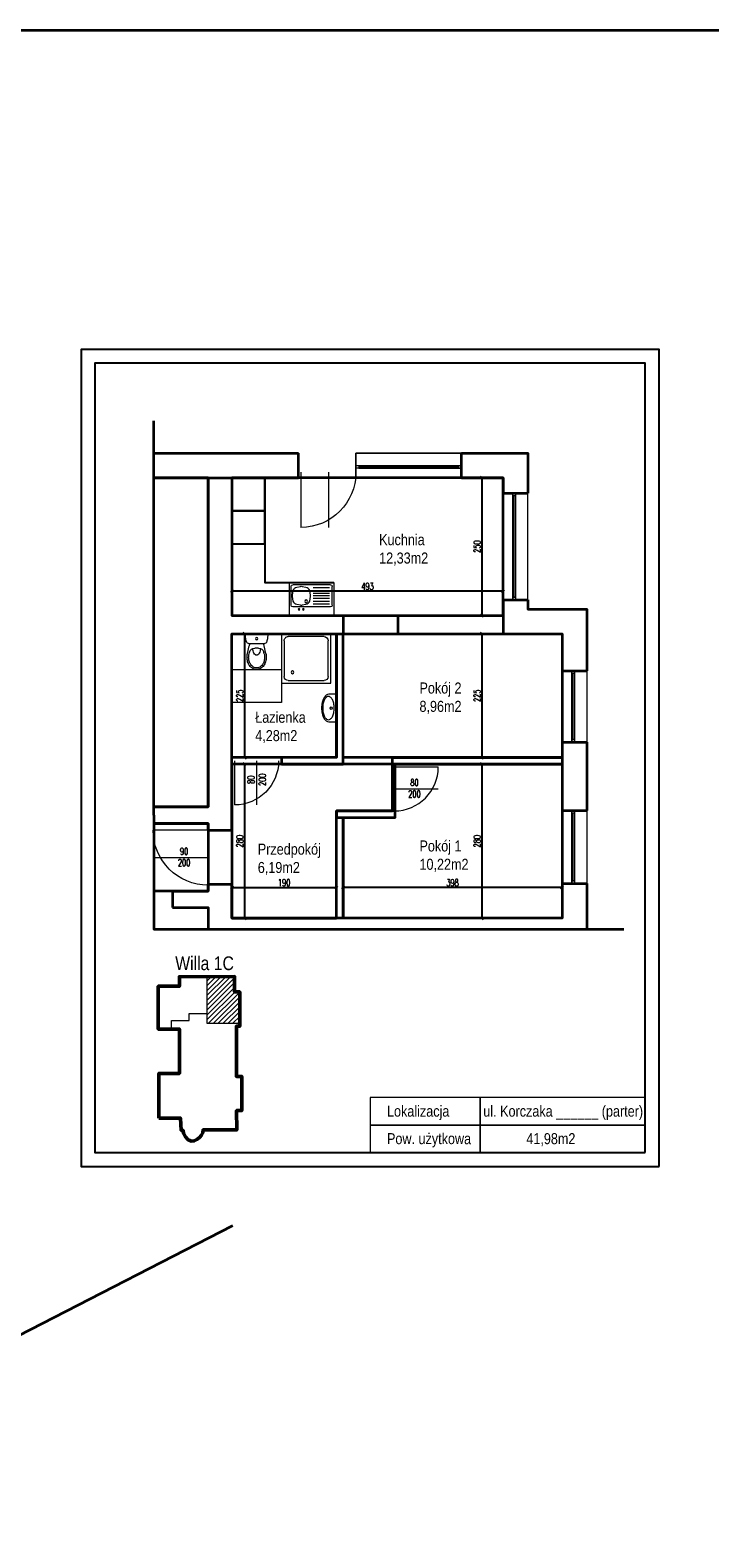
# Model space of a CAD drawing. Extents: x 33706 to 249013, y -74890 to 17912.
# Tile 11 of 175: x 60986 to 62221, y -13198 to -10457. Entities that reach past the tile are written whole.
import ezdxf
from ezdxf.lldxf.tags import DXFTag

# ---------------------------------------------------------------- set-up
doc = ezdxf.new("R2010")
doc.units = 0
doc.header["$MEASUREMENT"] = 0
for name, color, linetype, lineweight in [('_konstrukcja', 96, 'Continuous', 20), ('_stolarka', 1, 'Continuous', 13), ('A-ARM', 1, 'Continuous', 15), ('RAMKA', 13, 'Continuous', 25), ('wymiar', 3, 'Continuous', 13), ('ściany', 1, 'Continuous', 30)]:
    doc.layers.add(name, color=color, linetype=linetype, lineweight=lineweight)
doc.layers.add('Budynki', color=7, linetype='Continuous', lineweight=0, true_color=0x0a0909)
doc.styles.add('Arial narrow', font='ARIALN.TTF')
doc.styles.add('SIMPLEX', font='SIMPLEX.shx', dxfattribs={"width": 0.6})
tags = doc.linetypes.add('HIDDEN', pattern=[0.375, 0.25, -0.125]).pattern_tags.tags
tags[6:7] = [DXFTag(74, 4), DXFTag(75, 0), DXFTag(340, '0'), DXFTag(46, 1.0), DXFTag(50, 0.0), DXFTag(44, 0.0), DXFTag(45, 0.0)]
tags[4:5] = [DXFTag(74, 4), DXFTag(75, 0), DXFTag(340, '0'), DXFTag(46, 1.0), DXFTag(50, 0.0), DXFTag(44, 0.0), DXFTag(45, 0.0)]
doc.dimstyles.new('1-50 cm', dxfattribs={"dimscale": 0.5, "dimtxt": 25, "dimasz": 10, "dimexe": 10, "dimexo": 25, "dimgap": 5, "dimtad": 1, "dimdec": 0, "dimdsep": 46, "dimtxsty": 'SIMPLEX', "dimblk": 'OBLIQUE', "dimcen": 0, "dimadec": 1, "dimazin": 0, "dimtfac": 0.028571, "dimtdec": 1, "dimtix": 1, "dimtmove": 1, "dimatfit": 2, "dimldrblk": 'DOT', "dimfxl": 30, "dimfxlon": 1, "dimtolj": 1, "dimlwe": -1, "dimarcsym": 0})

# ---------------------------------------------------------------- blocks, each defined once
blk = doc.blocks.new('dr100_uniwersalne')
at = {"layer": '_stolarka', "color": 0, "linetype": 'ByBlock', "ltscale": 50}
blk.add_line((50, 0), (50, 100), dxfattribs=at)
blk.add_lwpolyline([(0, 0), (0, 100)], dxfattribs=at)
blk.add_arc((0, 0), 100, 0, 90, dxfattribs=at)
blk = doc.blocks.new('_arm_umywalka')
at = {"layer": 'A-ARM', "color": 0}
for p, q in [((-20, 13.5), (-20, 0)), ((-20, 0), (20, 0)), ((20, 0), (20, 13.5))]:
    blk.add_line(p, q, dxfattribs=at)
blk.add_lwpolyline([(20, 13.5, 0.138474), (18.6, 18.4, 0.107069), (14.1, 23, 0.080452), (8, 25.9, 0.068264), (0, 27, 0.068264), (-8, 25.9, 0.080452), (-14.1, 23, 0.107069), (-18.6, 18.4, 0.138474), (-20, 13.5, 0.138474)], format="xyb", dxfattribs=at)
blk.add_lwpolyline([(-17, 14.5, 0.138474), (-16.1, 11.2, 0.107069), (-12.5, 7.4, 0.080452), (-7.1, 5, 0.068264), (0, 4, 0.068264), (7.1, 5, 0.080452), (12.5, 7.4, 0.107069), (16.1, 11.2, 0.138474), (17, 14.5, 0.138474), (16.1, 17.8, 0.107069), (12.5, 21.6, 0.080452), (7.1, 24, 0.068264), (0, 25, 0.068264), (-7.1, 24, 0.080452), (-12.5, 21.6, 0.107069), (-16.1, 17.8, 0.138474)], format="xyb", close=True, dxfattribs=at)
blk.add_circle((0, 9.5), 2, dxfattribs=at)
blk = doc.blocks.new('_arm_brodzik prost 90')
at = {"layer": 'A-ARM', "color": 0}
for p, q in [((0, 90), (90, 90)), ((0, 0), (0, 90)), ((12.5, 85), (77.5, 85)), ((90, 90), (90, 0)), ((5, 12.5), (5, 77.5)), ((85, 77.5), (85, 12.5)), ((90, 0), (0, 0)), ((77.5, 5), (12.5, 5))]:
    blk.add_line(p, q, dxfattribs=at)
blk.add_circle((20, 20), 2.5, dxfattribs=at)
for centre, start, end in [((12.5, 77.5), 90, 180), ((77.5, 77.5), 0, 90), ((12.5, 12.5), 180, 270), ((77.5, 12.5), 270, 0)]:
    blk.add_arc(centre, 7.5, start, end, dxfattribs=at)
blk = doc.blocks.new('wc')
at = {"layer": 'A-ARM', "color": 0}
for p, q in [((-16.7, 35.7), (-13.5, 21.9)), ((-13.8, 36.4), (-13.2, 33.7)), ((13.8, 36.4), (13.2, 33.7)), ((16.7, 35.7), (13.5, 21.9)), ((17.1, 0), (-17.1, 0)), ((-15, 17.5), (15, 17.5)), ((3.4, 26), (-3.4, 26))]:
    blk.add_line(p, q, dxfattribs=at)
at = {"layer": 'A-ARM', "color": 0, "linetype": 'HIDDEN', "lineweight": 13, "ltscale": 50}
blk.add_lwpolyline([(45, 65), (45, 125), (-45, 125), (-45, 65)], close=True, dxfattribs=at)
at = {"layer": 'A-ARM', "color": 0}
for points in [[(17.5, 42.5, 0.072039), (16.3, 50.8, 0.083339), (12.9, 57.8, 0.106661), (7.1, 63.1, 0.132138), (0, 65, 0.132138), (-7.1, 63.1, 0.106661), (-12.9, 57.8, 0.083339), (-16.3, 50.8, 0.072039), (-17.5, 42.5, 0.05824), (-16.7, 35.7, 0.083339)], [(14.5, 42.5, 0.072039), (13.4, 50, 0.083339), (10.5, 56, 0.106661), (5.6, 60.5, 0.132138), (0, 62, 0.132138), (-5.6, 60.5, 0.106661), (-10.5, 56, 0.083339), (-13.4, 50, 0.072039), (-14.5, 42.5, 0.05824), (-13.8, 36.4, 0.05824)], [(6.8, 26.6, 0.047502), (6.3, 31.2, 0.067446), (4.8, 35.2, 0.105232), (2.3, 38.2, 0.168531), (0, 39, 0.168531), (-2.3, 38.2, 0.105232), (-4.8, 35.2, 0.067446), (-6.3, 31.2, 0.047502), (-6.8, 26.6, 0.053598)], [(13.8, 36.4, 0.05824), (14.5, 42.5, 0.05824)], [(16.7, 35.7, 0.05824), (17.5, 42.5, 0.072039)]]:
    blk.add_lwpolyline(points, format="xyb", dxfattribs=at)
at = {"layer": 'A-ARM', "color": 0, "linetype": 'HIDDEN', "lineweight": 13, "ltscale": 50}
for points in [[(-45, 0), (-45, 2.5)], [(-42.5, 0), (-45, 0)], [(45, 0), (42.5, 0)], [(45, 0), (45, 2.5)]]:
    blk.add_lwpolyline(points, dxfattribs=at)
at = {"layer": 'A-ARM', "color": 0}
blk.add_circle((0, 8.8), 1.96, dxfattribs=at)
for centre, radius, start, end in [((-3.4, 36), 10, 193.0047, 270), ((3.4, 36), 10, 270, 346.9953), ((16.9, 2.7), 37, 159.6583, 179.4624), ((-17.1, 3), 3, 179.4624, 270), ((-15, 14.5), 3, 90, 159.6583), ((-33, 17.4), 20, 0.3283, 13.0047), ((33, 17.4), 20, 166.9953, 179.6717), ((15, 14.5), 3, 20.3417, 90), ((17.1, 3), 3, 270, 0.5376), ((-16.9, 2.7), 37, 0.5376, 20.3417)]:
    blk.add_arc(centre, radius, start, end, dxfattribs=at)
blk = doc.blocks.new('_arm_zlewozmywak 1-kom')
at = {"layer": 'A-ARM'}
for p, q in [((80, 60), (0, 60)), ((0, 60), (0, 0)), ((80, 0), (80, 60)), ((2.5, 41.5), (2.5, 7.5)), ((6.6, 34), (5.2, 25.8)), ((74.5, 44.5), (5.5, 44.5)), ((19.8, 41.7), (13, 40.5)), ((29.5, 40.5), (22.7, 41.7)), ((37.3, 25.8), (35.9, 34)), ((36.2, 32.6), (36.2, 32.6)), ((72.5, 39.5), (42.5, 39.5)), ((72.5, 34.5), (42.5, 34.5)), ((72.5, 29.5), (42.5, 29.5)), ((77.5, 41.5), (77.5, 7.5)), ((0, 0), (80, 0)), ((5.2, 23.2), (6.6, 15)), ((74.5, 4.5), (5.5, 4.5)), ((13, 8.5), (19.8, 7.3)), ((22.7, 7.3), (29.5, 8.5)), ((35.9, 15), (37.3, 23.2)), ((72.5, 24.5), (42.5, 24.5)), ((42.5, 19.5), (72.5, 19.5)), ((42.5, 14.5), (72.5, 14.5)), ((42.5, 9.5), (72.5, 9.5))]:
    blk.add_line(p, q, dxfattribs=at)
for centre, radius in [((17, 49), 1.5), ((25, 49), 1.5), ((30, 34.5), 2.5)]:
    blk.add_circle(centre, radius, dxfattribs=at)
for centre, radius, start, end in [((5.5, 41.5), 3, 90, 180), ((14.5, 32.6), 8, 100.3048, 170.5377), ((21.2, 33.9), 8, 79.6952, 100.3048), ((28, 32.6), 8, 9.4623, 79.6952), ((28.3, 31.2), 8, 9.4601, 9.4623), ((74.5, 41.5), 3, 0, 90), ((5.5, 7.5), 3, 180, 270), ((13.1, 24.5), 8, 170.5377, 189.4623), ((14.5, 16.4), 8, 189.4623, 259.6952), ((21.2, 15.1), 8, 259.6952, 280.3048), ((28, 16.4), 8, 280.3048, 350.5377), ((29.4, 24.5), 8, 350.5377, 9.4623), ((74.5, 7.5), 3, 270, 0)]:
    blk.add_arc(centre, radius, start, end, dxfattribs=at)
blk = doc.blocks.new('_OBLIQUE')
at = {"color": 0, "linetype": 'ByBlock', "lineweight": -2}
for p, q in [((-0.5, -0.5), (0.5, 0.5)), ((0, 0), (0, 0))]:
    blk.add_line(p, q, dxfattribs=at)
blk = doc.blocks.new('*D10365')
at = {"layer": 'DEFPOINTS', "color": 0, "lineweight": 35, "ltscale": 50}
for p in [(61845.4, -11271.1), (61806.8, -11521.1), (61845.4, -11521.1)]:
    blk.add_point(p, dxfattribs=at)
at = {"layer": 'wymiar', "color": 0, "ltscale": 50}
for p, q in [((61821.8, -11271.1), (61801.8, -11271.1)), ((61821.8, -11521.1), (61801.8, -11521.1))]:
    blk.add_line(p, q, dxfattribs=at)
at = {"layer": 'wymiar', "color": 0, "lineweight": -2, "ltscale": 50}
blk.add_line((61806.8, -11271.1), (61806.8, -11521.1), dxfattribs=at)
at = {"layer": 'wymiar', "color": 0, "lineweight": -2, "ltscale": 50, "xscale": 5, "yscale": 5, "zscale": 5}
for p, rotation in [((61806.8, -11271.1), 90), ((61806.8, -11521.1), 270)]:
    blk.add_blockref('_OBLIQUE', p, dxfattribs=dict(at, rotation=rotation))
at = {"layer": 'wymiar', "color": 0, "lineweight": 18, "ltscale": 50, "insert": (61798.1, -11396.1), "char_height": 12.5, "attachment_point": 5, "rotation": 90, "style": 'SIMPLEX'}
blk.add_mtext('\\A1;250', dxfattribs=at)
blk = doc.blocks.new('_Dot')
at = {"color": 0, "lineweight": -2}
blk.add_line((-0.5, 0), (-1, 0), dxfattribs=at)
at = {"color": 0, "const_width": 0.5}
blk.add_lwpolyline([(-0.25, 0, 1), (0.25, 0, 1)], format="xyb", close=True, dxfattribs=at)
blk = doc.blocks.new('*D10366')
at = {"layer": 'DEFPOINTS', "color": 0, "lineweight": 35, "ltscale": 50}
for p in [(61952.4, -11554.6), (61806.8, -11779.6), (61952.4, -11779.6)]:
    blk.add_point(p, dxfattribs=at)
at = {"layer": 'wymiar', "color": 0, "ltscale": 50}
for p, q in [((61821.8, -11554.6), (61801.8, -11554.6)), ((61821.8, -11779.6), (61801.8, -11779.6))]:
    blk.add_line(p, q, dxfattribs=at)
at = {"layer": 'wymiar', "color": 0, "lineweight": -2, "ltscale": 50}
blk.add_line((61806.8, -11554.6), (61806.8, -11779.6), dxfattribs=at)
at = {"layer": 'wymiar', "color": 0, "lineweight": -2, "ltscale": 50, "xscale": 5, "yscale": 5, "zscale": 5}
for p, rotation in [((61806.8, -11554.6), 90), ((61806.8, -11779.6), 270)]:
    blk.add_blockref('_OBLIQUE', p, dxfattribs=dict(at, rotation=rotation))
at = {"layer": 'wymiar', "color": 0, "lineweight": 18, "ltscale": 50, "insert": (61798.1, -11667.1), "char_height": 12.5, "attachment_point": 5, "rotation": 90, "style": 'SIMPLEX'}
blk.add_mtext('\\A1;225', dxfattribs=at)
blk = doc.blocks.new('*D10367')
at = {"layer": 'DEFPOINTS', "color": 0, "lineweight": 35, "ltscale": 50}
for p in [(61952.4, -11791.6), (61806.8, -12071.6), (61952.4, -12071.6)]:
    blk.add_point(p, dxfattribs=at)
at = {"layer": 'wymiar', "color": 0, "ltscale": 50}
for p, q in [((61821.8, -11791.6), (61801.8, -11791.6)), ((61821.8, -12071.6), (61801.8, -12071.6))]:
    blk.add_line(p, q, dxfattribs=at)
at = {"layer": 'wymiar', "color": 0, "lineweight": -2, "ltscale": 50}
blk.add_line((61806.8, -11791.6), (61806.8, -12071.6), dxfattribs=at)
at = {"layer": 'wymiar', "color": 0, "lineweight": -2, "ltscale": 50, "xscale": 5, "yscale": 5, "zscale": 5}
for p, rotation in [((61806.8, -11791.6), 90), ((61806.8, -12071.6), 270)]:
    blk.add_blockref('_OBLIQUE', p, dxfattribs=dict(at, rotation=rotation))
at = {"layer": 'wymiar', "color": 0, "lineweight": 18, "ltscale": 50, "insert": (61798.1, -11931.6), "char_height": 12.5, "attachment_point": 5, "rotation": 90, "style": 'SIMPLEX'}
blk.add_mtext('\\A1;280', dxfattribs=at)
blk = doc.blocks.new('*D10368')
at = {"layer": 'DEFPOINTS', "color": 0, "lineweight": 35, "ltscale": 50}
for p in [(61542.4, -12015.6), (61352.4, -12071.6), (61542.4, -12071.6)]:
    blk.add_point(p, dxfattribs=at)
at = {"layer": 'wymiar', "color": 0, "ltscale": 50}
for p, q in [((61352.4, -12030.6), (61352.4, -12010.6)), ((61542.4, -12030.6), (61542.4, -12010.6))]:
    blk.add_line(p, q, dxfattribs=at)
at = {"layer": 'wymiar', "color": 0, "lineweight": -2, "ltscale": 50}
blk.add_line((61352.4, -12015.6), (61542.4, -12015.6), dxfattribs=at)
at = {"layer": 'wymiar', "color": 0, "lineweight": -2, "ltscale": 50, "xscale": 5, "yscale": 5, "zscale": 5, "rotation": 180}
blk.add_blockref('_OBLIQUE', (61352.4, -12015.6), dxfattribs=at)
at = {"layer": 'wymiar', "color": 0, "lineweight": -2, "ltscale": 50, "xscale": 5, "yscale": 5, "zscale": 5}
blk.add_blockref('_OBLIQUE', (61542.4, -12015.6), dxfattribs=at)
at = {"layer": 'wymiar', "color": 0, "lineweight": 18, "ltscale": 50, "insert": (61447.4, -12006.9), "char_height": 12.5, "attachment_point": 5, "style": 'SIMPLEX'}
blk.add_mtext('\\A1;190', dxfattribs=at)
blk = doc.blocks.new('*D10369')
at = {"layer": 'DEFPOINTS', "color": 0, "lineweight": 35, "ltscale": 50}
for p in [(61554.4, -12015.6), (61554.4, -12071.6), (61952.4, -12071.6)]:
    blk.add_point(p, dxfattribs=at)
at = {"layer": 'wymiar', "color": 0, "ltscale": 50}
for p, q in [((61554.4, -12030.6), (61554.4, -12010.6)), ((61952.4, -12030.6), (61952.4, -12010.6))]:
    blk.add_line(p, q, dxfattribs=at)
at = {"layer": 'wymiar', "color": 0, "lineweight": -2, "ltscale": 50}
blk.add_line((61952.4, -12015.6), (61554.4, -12015.6), dxfattribs=at)
at = {"layer": 'wymiar', "color": 0, "lineweight": -2, "ltscale": 50, "xscale": 5, "yscale": 5, "zscale": 5, "rotation": 180}
blk.add_blockref('_OBLIQUE', (61554.4, -12015.6), dxfattribs=at)
at = {"layer": 'wymiar', "color": 0, "lineweight": -2, "ltscale": 50, "xscale": 5, "yscale": 5, "zscale": 5}
blk.add_blockref('_OBLIQUE', (61952.4, -12015.6), dxfattribs=at)
at = {"layer": 'wymiar', "color": 0, "lineweight": 18, "ltscale": 50, "insert": (61753.4, -12006.9), "char_height": 12.5, "attachment_point": 5, "style": 'SIMPLEX'}
blk.add_mtext('\\A1;398', dxfattribs=at)
blk = doc.blocks.new('*D10372')
at = {"layer": 'DEFPOINTS', "color": 0, "lineweight": 35, "ltscale": 50}
for p in [(61354.9, -11554.6), (61352.4, -11779.6), (61375.6, -11779.6)]:
    blk.add_point(p, dxfattribs=at)
at = {"layer": 'wymiar', "color": 0, "ltscale": 50}
for p, q in [((61367.4, -11554.6), (61380.6, -11554.6)), ((61364.9, -11779.6), (61380.6, -11779.6))]:
    blk.add_line(p, q, dxfattribs=at)
at = {"layer": 'wymiar', "color": 0, "lineweight": -2, "ltscale": 50}
blk.add_line((61375.6, -11554.6), (61375.6, -11779.6), dxfattribs=at)
at = {"layer": 'wymiar', "color": 0, "lineweight": -2, "ltscale": 50, "xscale": 5, "yscale": 5, "zscale": 5}
for p, rotation in [((61375.6, -11554.6), 90), ((61375.6, -11779.6), 270)]:
    blk.add_blockref('_OBLIQUE', p, dxfattribs=dict(at, rotation=rotation))
at = {"layer": 'wymiar', "color": 0, "lineweight": 18, "ltscale": 50, "insert": (61366.8, -11667.1), "char_height": 12.5, "attachment_point": 5, "rotation": 90, "style": 'SIMPLEX'}
blk.add_mtext('\\A1;225', dxfattribs=at)
blk = doc.blocks.new('*D10373')
at = {"layer": 'DEFPOINTS', "color": 0, "lineweight": 35, "ltscale": 50}
for p in [(61352.4, -11791.6), (61352.4, -12071.6), (61375.6, -12071.6)]:
    blk.add_point(p, dxfattribs=at)
at = {"layer": 'wymiar', "color": 0, "ltscale": 50}
for p, q in [((61364.9, -11791.6), (61380.6, -11791.6)), ((61364.9, -12071.6), (61380.6, -12071.6))]:
    blk.add_line(p, q, dxfattribs=at)
at = {"layer": 'wymiar', "color": 0, "lineweight": -2, "ltscale": 50}
blk.add_line((61375.6, -11791.6), (61375.6, -12071.6), dxfattribs=at)
at = {"layer": 'wymiar', "color": 0, "lineweight": -2, "ltscale": 50, "xscale": 5, "yscale": 5, "zscale": 5}
for p, rotation in [((61375.6, -11791.6), 90), ((61375.6, -12071.6), 270)]:
    blk.add_blockref('_OBLIQUE', p, dxfattribs=dict(at, rotation=rotation))
at = {"layer": 'wymiar', "color": 0, "lineweight": 18, "ltscale": 50, "insert": (61366.8, -11931.6), "char_height": 12.5, "attachment_point": 5, "rotation": 90, "style": 'SIMPLEX'}
blk.add_mtext('\\A1;280', dxfattribs=at)
blk = doc.blocks.new('*D10374')
at = {"layer": 'DEFPOINTS', "color": 0, "lineweight": 35, "ltscale": 50}
for p in [(61352.4, -11477.1), (61352.4, -11521.1), (61845.4, -11521.1)]:
    blk.add_point(p, dxfattribs=at)
at = {"layer": 'wymiar', "color": 0, "ltscale": 50}
for p, q in [((61352.4, -11492.1), (61352.4, -11472.1)), ((61845.4, -11492.1), (61845.4, -11472.1))]:
    blk.add_line(p, q, dxfattribs=at)
at = {"layer": 'wymiar', "color": 0, "lineweight": -2, "ltscale": 50}
blk.add_line((61845.4, -11477.1), (61352.4, -11477.1), dxfattribs=at)
at = {"layer": 'wymiar', "color": 0, "lineweight": -2, "ltscale": 50, "xscale": 5, "yscale": 5, "zscale": 5, "rotation": 180}
blk.add_blockref('_OBLIQUE', (61352.4, -11477.1), dxfattribs=at)
at = {"layer": 'wymiar', "color": 0, "lineweight": -2, "ltscale": 50, "xscale": 5, "yscale": 5, "zscale": 5}
blk.add_blockref('_OBLIQUE', (61845.4, -11477.1), dxfattribs=at)
at = {"layer": 'wymiar', "color": 0, "lineweight": 18, "ltscale": 50, "insert": (61598.9, -11468.4), "char_height": 12.5, "attachment_point": 5, "style": 'SIMPLEX'}
blk.add_mtext('\\A1;493', dxfattribs=at)
blk = doc.blocks.new('Metryka')
at = {"lineweight": 18, "ltscale": 50}
for points in [[(0, -50), (200, -50), (200, 0), (0, 0)], [(200, -50), (500, -50), (500, 0), (200, 0)], [(0, -100), (200, -100), (200, -50), (0, -50)], [(200, -100), (500, -100), (500, -50), (200, -50)]]:
    blk.add_lwpolyline(points, close=True, dxfattribs=at)
at = {"lineweight": 25, "ltscale": 50, "style": 'Arial narrow'}
for s, p in [('Lokalizacja', (30.7, -34.6)), ('Pow. użytkowa', (30.7, -84.6))]:
    blk.add_text(s, height=20, dxfattribs=at).set_placement(p)

msp = doc.modelspace()

# ---------------------------------------------------------------- hatches: boundary and pattern name
at = {"layer": 'ściany', "lineweight": 18, "ltscale": 50}
h = msp.add_hatch(dxfattribs=at)
h.set_pattern_fill('ANSI31', color=256, scale=50, angle=360, style=0)
h.set_pattern_definition([(45, (71041.084, 49971.308), (-4.4194174, 4.4194174), [])])
h.paths.add_polyline_path([(61357.3, -12177.6), (61307.2, -12177.8), (61307.2, -12244.5), (61307.2, -12262.4), (61366.7, -12262.3), (61366.6, -12205.4), (61357.3, -12205.5)])

# ---------------------------------------------------------------- linework, layer by layer
at = {"layer": '_konstrukcja', "color": 2, "lineweight": 35, "ltscale": 50}
msp.add_line((55807.7, -10457.4), (64324.8, -10457.4), dxfattribs=at)
at = {"layer": '_konstrukcja', "lineweight": 35, "ltscale": 50}
for p, q in [((61473.4, -11271.1), (61473.4, -11226.1)), ((61769.4, -11271.1), (61769.4, -11226.1)), ((61845.4, -11299.1), (61890.4, -11299.1)), ((61845.4, -11493.1), (61890.4, -11493.1)), ((61952.4, -11621.6), (61997.4, -11621.6)), ((61952.4, -11751.6), (61997.4, -11751.6)), ((61952.4, -11875.6), (61997.4, -11875.6)), ((61309.4, -11911.6), (61352.4, -11911.6)), ((61244.4, -12022.1), (61244.4, -12052.1)), ((61309.4, -12009.6), (61352.4, -12009.6)), ((61952.4, -12008.6), (61997.4, -12008.6))]:
    msp.add_line(p, q, dxfattribs=at)
at = {"layer": '_konstrukcja', "color": 5, "linetype": 'HIDDEN', "lineweight": 35, "ltscale": 200}
for points in [[(61210.9, -11884.1), (61210.9, -11167.4)], [(61210.9, -11884.1), (61210.9, -12032.1), (61210.9, -12091.6), (62064.5, -12091.6)]]:
    msp.add_lwpolyline(points, dxfattribs=at)
at = {"layer": '_konstrukcja', "lineweight": 35, "ltscale": 50}
for points in [[(61210.9, -11226.1), (61473.4, -11226.1)], [(61769.4, -11226.1), (61890.4, -11226.1), (61890.4, -11299.1)], [(61309.4, -11349.1), (61309.4, -11271.1), (61210.9, -11271.1)], [(61210.9, -11271.1), (61473.4, -11271.1)], [(61473.4, -11271.1), (61352.4, -11271.1), (61352.4, -11349.1)], [(61769.4, -11271.1), (61845.4, -11271.1), (61845.4, -11299.1)], [(61845.4, -11299.1), (61845.4, -11271.1), (61769.4, -11271.1)], [(61309.4, -11628.1), (61309.4, -11349.1)], [(61352.4, -11349.1), (61352.4, -11521.1), (61554.4, -11521.1)], [(61654.4, -11521.1), (61845.4, -11521.1), (61845.4, -11493.1)], [(61845.4, -11493.1), (61845.4, -11554.6), (61952.4, -11554.6), (61952.4, -11621.6)], [(61890.4, -11493.1), (61890.4, -11509.6), (61997.4, -11509.6), (61997.4, -11621.6)], [(61554.4, -11521.1), (61554.4, -11554.6), (61554.4, -11554.6)], [(61654.4, -11554.6), (61654.4, -11554.6), (61654.4, -11521.1)], [(61352.4, -11628.1), (61352.4, -11554.6), (61554.4, -11554.6)], [(61542.4, -11779.6), (61442.4, -11779.6), (61442.4, -11791.6), (61542.4, -11791.6), (61542.4, -11791.6), (61554.4, -11791.6), (61554.4, -11554.6), (61554.4, -11554.6)], [(61542.4, -11779.6), (61542.4, -11554.6)], [(61654.4, -11554.6), (61952.4, -11554.6), (61952.4, -11621.6)], [(61210.9, -11869.1), (61309.4, -11869.1), (61309.4, -11628.1)], [(61352.4, -11911.6), (61352.4, -11628.1)], [(61952.4, -11751.6), (61952.4, -11875.6)], [(61952.4, -11751.6), (61952.4, -11875.6)], [(61997.4, -11751.6), (61997.4, -11875.6)], [(61309.4, -11911.6), (61309.4, -11899.1), (61210.9, -11899.1)], [(61244.4, -12022.1), (61309.4, -12022.1), (61309.4, -12009.6)], [(61952.4, -12008.6), (61952.4, -12071.6), (61352.4, -12071.6), (61352.4, -12009.6)], [(61952.4, -12008.6), (61952.4, -12071.6)], [(61997.4, -12008.6), (61997.4, -12091.6)], [(61244.4, -12052.1), (61309.4, -12052.1), (61309.4, -12091.6)]]:
    msp.add_lwpolyline(points, dxfattribs=at)
at = {"layer": '_konstrukcja', "lineweight": 18, "ltscale": 50}
for points in [[(61577.9, -11271.1), (61769.4, -11271.1), (61769.4, -11226.1), (61577.9, -11226.1)], [(61845.4, -11493.1), (61890.4, -11493.1), (61890.4, -11299.1), (61845.4, -11299.1)], [(61952.4, -11621.6), (61997.4, -11621.6), (61997.4, -11751.6), (61952.4, -11751.6)], [(61952.4, -11875.6), (61997.4, -11875.6), (61997.4, -12008.6), (61952.4, -12008.6)]]:
    msp.add_lwpolyline(points, close=True, dxfattribs=at)
msp.add_lwpolyline([(61769.4, -11271.1), (61577.9, -11271.1), (61577.9, -11226.1), (61769.4, -11226.1)], dxfattribs=at)
at = {"layer": '_konstrukcja', "lineweight": 35, "ltscale": 50}
for points in [[(61644.4, -11791.6), (61644.4, -11779.6), (61952.4, -11779.6), (61952.4, -11791.6)], [(61649.4, -11876.6), (61542.4, -11876.6), (61542.4, -11888.6), (61649.4, -11888.6)], [(61542.4, -11888.6), (61554.4, -11888.6), (61554.4, -12071.6), (61542.4, -12071.6)]]:
    msp.add_lwpolyline(points, close=True, dxfattribs=at)
at = {"layer": '_konstrukcja', "color": 2, "lineweight": 35, "ltscale": 50}
msp.add_lwpolyline([(61353.3, -12630.5), (60250.1, -13197.7), (60310.6, -13001.7), (60250.1, -13197.7), (60525.4, -13126.8)], dxfattribs=at)
at = {"layer": '_stolarka', "lineweight": 18}
for points in [[(61577.9, -11248.6), (61769.4, -11248.6), (61769.4, -11253.6), (61577.9, -11253.6), (61577.9, -11248.6), (61582.9, -11248.6), (61582.9, -11253.6), (61769.4, -11253.6), (61764.4, -11253.6), (61764.4, -11248.6), (61764.4, -11251.1), (61582.9, -11251.1)], [(61867.9, -11299.1), (61867.9, -11493.1), (61862.9, -11493.1), (61862.9, -11299.1), (61867.9, -11299.1), (61867.9, -11304.1), (61862.9, -11304.1), (61862.9, -11493.1), (61862.9, -11488.1), (61867.9, -11488.1), (61865.4, -11488.1), (61865.4, -11304.1)], [(61974.9, -11621.6), (61974.9, -11751.6), (61969.9, -11751.6), (61969.9, -11621.6), (61974.9, -11621.6), (61974.9, -11626.6), (61969.9, -11626.6), (61969.9, -11751.6), (61969.9, -11746.6), (61974.9, -11746.6), (61972.4, -11746.6), (61972.4, -11626.6)], [(61974.9, -11875.6), (61974.9, -12008.6), (61969.9, -12008.6), (61969.9, -11875.6), (61974.9, -11875.6), (61974.9, -11880.6), (61969.9, -11880.6), (61969.9, -12008.6), (61969.9, -12003.6), (61974.9, -12003.6), (61972.4, -12003.6), (61972.4, -11880.6)]]:
    msp.add_lwpolyline(points, dxfattribs=at)
at = {"layer": 'A-ARM', "lineweight": 25, "ltscale": 50}
for points in [[(61352.4, -11271.1), (61352.4, -11521.1), (61554.4, -11521.1)], [(61412.4, -11271.1), (61412.4, -11461.1), (61537.4, -11461.1)]]:
    msp.add_lwpolyline(points, dxfattribs=at)
for points in [[(61352.4, -11331.1), (61412.4, -11331.1), (61412.4, -11271.1), (61352.4, -11271.1)], [(61352.4, -11391.1), (61412.4, -11391.1), (61412.4, -11331.1), (61352.4, -11331.1)]]:
    msp.add_lwpolyline(points, close=True, dxfattribs=at)
at = {"layer": 'Budynki', "color": 18, "linetype": 'Continuous', "lineweight": 50, "flags": 128}
msp.add_lwpolyline([(61219.8, -12434.9), (61258.9, -12434.7), (61260.5, -12457.2), (61263.8, -12457.3), (61264.8, -12462.2), (61268.2, -12468.9), (61273.1, -12474.1), (61279.2, -12476.6), (61283.9, -12475.9), (61288.8, -12473.5), (61293.4, -12469.9), (61297.1, -12465.8), (61299.5, -12461.1), (61300.1, -12456.2), (61361.2, -12456.2), (61361.1, -12421.2), (61370.5, -12421.2), (61370.3, -12359), (61360.8, -12359), (61360.6, -12267.9), (61366.8, -12267.8), (61366.6, -12205.4), (61357.3, -12205.5), (61357.3, -12177.6), (61257.1, -12177.9), (61257.2, -12195.3), (61218.5, -12195.3), (61218.6, -12273), (61257, -12272.9), (61257.1, -12353.6), (61219.7, -12353.6), (61219.8, -12434.9)], close=True, dxfattribs=at)
at = {"layer": 'DEFPOINTS', "lineweight": 35, "ltscale": 50}
for points in [[(61210.9, -11271.1), (61309.4, -11271.1), (61309.4, -11869.1), (61210.9, -11869.1)], [(61210.9, -11899.1), (61309.4, -11899.1), (61309.4, -12022.1), (61210.9, -12022.1)]]:
    msp.add_lwpolyline(points, dxfattribs=at)
for points in [[(61352.4, -11521.1), (61845.4, -11521.1), (61845.4, -11271.1), (61352.4, -11271.1)], [(61352.4, -11554.6), (61542.4, -11554.6), (61542.4, -11779.6), (61352.4, -11779.6)], [(61952.4, -11779.6), (61554.4, -11779.6), (61554.4, -11554.6), (61952.4, -11554.6)], [(61352.4, -12071.6), (61542.4, -12071.6), (61542.4, -11876.6), (61644.4, -11876.6), (61644.4, -11791.6), (61352.4, -11791.6)], [(61554.4, -12071.6), (61554.4, -11888.6), (61649.4, -11888.6), (61649.4, -11791.6), (61952.4, -11791.6), (61952.4, -12071.6)]]:
    msp.add_lwpolyline(points, close=True, dxfattribs=at)
at = {"layer": 'RAMKA', "lineweight": 25, "ltscale": 50}
for points in [[(62128.6, -12522.6), (62128.6, -11037.6), (61078.6, -11037.6), (61078.6, -12522.6)], [(62103.6, -12497.6), (62103.6, -11062.6), (61103.6, -11062.6), (61103.6, -12497.6)]]:
    msp.add_lwpolyline(points, close=True, dxfattribs=at)
at = {"layer": 'ściany', "lineweight": 18, "ltscale": 50}
for points in [[(61307.2, -12177.8), (61307.2, -12262.4), (61366.7, -12262.3)], [(61242.6, -12272.9), (61242.6, -12257.5), (61274.9, -12257.5), (61274.9, -12244.5), (61307.2, -12244.5)]]:
    msp.add_lwpolyline(points, dxfattribs=at)

# ---------------------------------------------------------------- block references
at = {"layer": '_stolarka', "lineweight": 35, "xscale": -1}
for p, rotation in [((61477.9, -11261.1), 180.0000000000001), ((61309.4, -11911.6), 89.9999999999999)]:
    msp.add_blockref('dr100_uniwersalne', p, dxfattribs=dict(at, rotation=rotation))
at = {"layer": '_stolarka', "lineweight": 35, "yscale": 0.8, "zscale": 0.8}
for p, xscale, rotation in [((61357.4, -11785.6), -0.8, 180.0000000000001), ((61647.5, -11796.6), 0.8, 269.9999999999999)]:
    msp.add_blockref('dr100_uniwersalne', p, dxfattribs=dict(at, xscale=xscale, rotation=rotation))
at = {"layer": 'A-ARM'}
for name, p, xscale, rotation in [('_arm_zlewozmywak 1-kom', (61457.4, -11461.1), -1, 179.9999999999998), ('wc', (61397.4, -11554.6), -1, 180), ('_arm_brodzik prost 90', (61442.4, -11644.6), -1, 270), ('_arm_umywalka', (61542.4, -11689.6), 1.25, 90.00000000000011)]:
    msp.add_blockref(name, p, dxfattribs=dict(at, xscale=xscale, rotation=rotation))
at = {"layer": 'RAMKA', "lineweight": 25, "ltscale": 50}
msp.add_blockref('Metryka', (61603.6, -12397.6), dxfattribs=at)

# ---------------------------------------------------------------- texts
at = {"layer": '_stolarka', "lineweight": 25, "ltscale": 50, "insert": (61397.4, -11819.8), "char_height": 12.5, "attachment_point": 5, "rotation": 90, "style": 'SIMPLEX'}
msp.add_mtext('{\\A1;80\\P200}', dxfattribs=at)
at = {"layer": '_stolarka', "lineweight": 25, "ltscale": 50, "char_height": 12.5, "attachment_point": 5, "style": 'SIMPLEX'}
for s, insert in [('{\\A1;80\\P200}', (61684.2, -11835.3)), ('{\\A1;90\\P200}', (61265.6, -11960.3))]:
    msp.add_mtext(s, dxfattribs=dict(at, insert=insert))
at = {"layer": 'A-ARM', "lineweight": 25, "ltscale": 50, "style": 'Arial narrow'}
msp.add_text('Willa 1C', height=25, dxfattribs=at).set_placement((61249.5, -12165.9))
at = {"layer": 'A-ARM', "lineweight": 25, "ltscale": 50, "char_height": 20, "width": 184.332, "attachment_point": 1, "style": 'Arial narrow'}
for s, insert in [('Kuchnia\\P12,33m2', (61620, -11373.5)), ('Pokój 2\\P8,96m2', (61693.3, -11643.1)), ('Łazienka\\P4,28m2', (61394.9, -11696.3)), ('Przedpokój\\P6,19m2', (61399.5, -11936)), ('Pokój 1\\P10,22m2', (61693.3, -11930.2))]:
    msp.add_mtext(s, dxfattribs=dict(at, insert=insert))
at = {"layer": 'RAMKA', "lineweight": 25, "ltscale": 50, "style": 'Arial narrow'}
for s, p in [('ul. Korczaka ______ (parter)', (61809.3, -12432.2)), ('41,98m2', (61887.5, -12482.2))]:
    msp.add_text(s, height=20, dxfattribs=at).set_placement(p)

# ---------------------------------------------------------------- dimensions: what is measured, and where the dimension line sits
at = {"layer": 'wymiar', "lineweight": 18, "ltscale": 50}
for base, p1, p2, picture, middle in [((61806.8, -11521.1), (61845.4, -11271.1), (61845.4, -11521.1), '*D10365', (61798.1, -11396.1)), ((61375.6, -11779.6), (61354.9, -11554.6), (61352.4, -11779.6), '*D10372', (61366.8, -11667.1)), ((61806.8, -11779.6), (61952.4, -11554.6), (61952.4, -11779.6), '*D10366', (61798.1, -11667.1)), ((61375.6, -12071.6), (61352.4, -11791.6), (61352.4, -12071.6), '*D10373', (61366.8, -11931.6)), ((61806.8, -12071.6), (61952.4, -11791.6), (61952.4, -12071.6), '*D10367', (61798.1, -11931.6))]:
    dim = msp.add_linear_dim(base=base, p1=p1, p2=p2, angle=90, dimstyle='1-50 cm', dxfattribs=at)
    dim.commit()
    dim.dimension.update_dxf_attribs({"geometry": picture, "text_midpoint": middle})
for base, p1, p2, picture, middle in [((61352.4, -11477.1), (61845.4, -11521.1), (61352.4, -11521.1), '*D10374', (61598.9, -11468.4)), ((61542.4, -12015.6), (61352.4, -12071.6), (61542.4, -12071.6), '*D10368', (61447.4, -12006.9)), ((61554.4, -12015.6), (61952.4, -12071.6), (61554.4, -12071.6), '*D10369', (61753.4, -12006.9))]:
    dim = msp.add_linear_dim(base=base, p1=p1, p2=p2, dimstyle='1-50 cm', dxfattribs=at)
    dim.commit()
    dim.dimension.update_dxf_attribs({"geometry": picture, "text_midpoint": middle})

doc.saveas('drawing.dxf')
